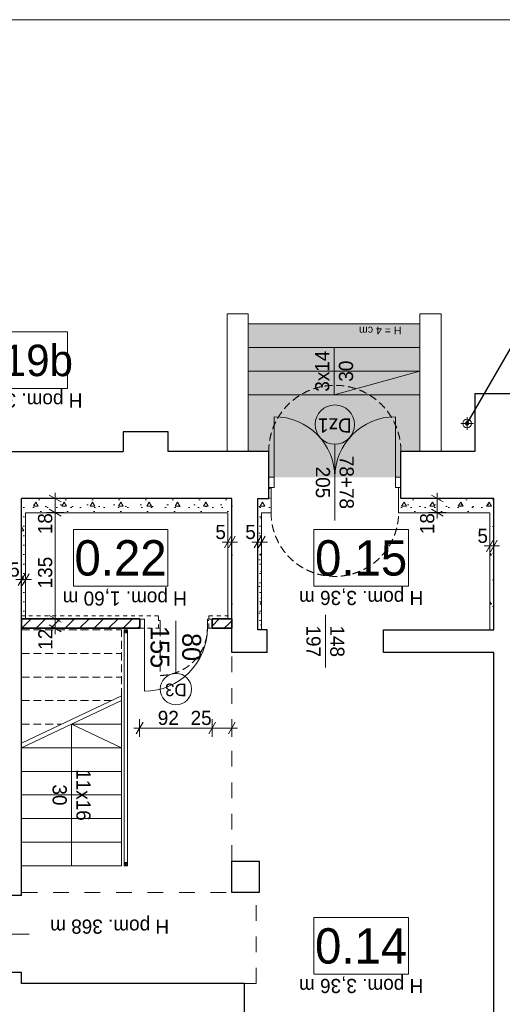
# Model space of a CAD drawing. Extents: x -145259 to -66341, y -2316 to 227384.
# Tile 12 of 141: x -120953 to -114821, y 54461 to 66984. Entities that reach past the tile are written whole.
import ezdxf

# ---------------------------------------------------------------- set-up
doc = ezdxf.new("R2010")
doc.units = 0
doc.header["$MEASUREMENT"] = 0
for name, pattern in [('Hidden Line', [100, 50, -50]), ('Krawędzie ukryte', [150, 100, -50]), ('Przerywana', [400, 200, -200])]:
    doc.linetypes.add(name, pattern=pattern)
for name, color, linetype, lineweight in [('Arch drzwi_Nr_Pióra__5', 7, 'Continuous', 13), ('Arch ocieplenie_Nr_Pióra__21', 7, 'Continuous', 13), ('Arch ocieplenie_Nr_Pióra__27', 7, 'Continuous', 35), ('Arch opisy okien_Nr_Pióra__21', 7, 'Continuous', 13), ('Arch opisy okien_Nr_Pióra__5', 7, 'Continuous', 13), ('Arch opisy_Nr_Pióra__1', 7, 'Continuous', 25), ('Arch opisy_Nr_Pióra__21', 7, 'Continuous', 13), ('ARCH TABELA_Nr_Pióra__21', 7, 'Continuous', 13), ('Arch wymiary_Nr_Pióra__21', 7, 'Continuous', 13), ('Arch wymiary_Nr_Pióra__5', 7, 'Continuous', 13), ('Arch zmurowania_Nr_Pióra__21', 7, 'Continuous', 13), ('Arch zmurowania_Nr_Pióra__27', 7, 'Continuous', 35), ('Drzwi ArchiCAD_Nr_Pióra__27', 7, 'Continuous', 35), ('Drzwi ArchiCAD_Nr_Pióra__5', 7, 'Continuous', 13), ('INWENT BALUSTRADY_Nr_Pióra__21', 7, 'Continuous', 13), ('INWENT ODWODNIENIE_Nr_Pióra__21', 7, 'Continuous', 13), ('INWENT OPISY_Nr_Pióra__1', 7, 'Continuous', 25), ('INWENT OPISY_Nr_Pióra__21', 7, 'Continuous', 13), ('INWENT STROPY_Nr_Pióra__21', 7, 'Continuous', 13), ('INWENT. DRZWI_Nr_Pióra__21', 7, 'Continuous', 13), ('INWENT.ŚCIANY_Nr_Pióra__1', 7, 'Continuous', 25), ('INWENT.ŚCIANY_Nr_Pióra__21', 7, 'Continuous', 13), ('Istniejące schody_Nr_Pióra__21', 7, 'Continuous', 13)]:
    doc.layers.add(name, color=color, linetype=linetype, lineweight=lineweight)
for name, color, linetype in [('Arch ocieplenie', 7, 'Continuous'), ('Arch wymiary', 7, 'Continuous'), ('Arch zmurowania', 7, 'Continuous'), ('Drzwi ArchiCAD', 7, 'Continuous')]:
    doc.layers.add(name, color=color, linetype=linetype)
for name, color, linetype, lineweight, true_color in [('Arch okna_Nr_Pióra__82', 7, 'Continuous', 20, 0xaaaaaa), ('INWENT. DRZWI_Nr_Pióra__2', 7, 'Continuous', 13, 0x7f7f7f), ('INWENT.ŚCIANY_Nr_Pióra__2', 7, 'Continuous', 13, 0x7f7f7f)]:
    doc.layers.add(name, color=color, linetype=linetype, lineweight=lineweight, true_color=true_color)
doc.styles.add('GENERATED_STYLE_1', font='txt')
doc.styles.add('GENERATED_STYLE_5', font='txt')
doc.styles.add('GENERATED_STYLE_7', font='txt')
doc.styles.add('GENERATED_STYLE_8', font='txt')
doc.dimstyles.new('GENERATED_STYLE__1', dxfattribs={"dimtxt": 179.999995, "dimasz": 114, "dimexe": 0.18, "dimexo": 0, "dimgap": 0.09, "dimtad": 1, "dimdec": 0, "dimlfac": 0.1, "dimzin": 0, "dimdsep": 46, "dimtxsty": 'GENERATED_STYLE_1', "dimblk": 'ARROWHEAD_2', "dimblk1": 'ARROWHEAD_2', "dimblk2": 'ARROWHEAD_2', "dimcen": 0.09, "dimclrd": 7, "dimclre": 7, "dimclrt": 7, "dimazin": 0, "dimtfac": 1, "dimtdec": 4, "dimtmove": 0, "dimatfit": 3, "dimfxl": 0, "dimtolj": 1, "dimtzin": 0, "dimarcsym": 0})
doc.dimstyles.new('GENERATED_STYLE__2', dxfattribs={"dimtxt": 179.999995, "dimasz": 114, "dimexe": 0.18, "dimexo": 0, "dimgap": 0.09, "dimtad": 1, "dimtih": 1, "dimtoh": 1, "dimdec": 0, "dimlfac": 0.1, "dimzin": 0, "dimdsep": 46, "dimtxsty": 'GENERATED_STYLE_1', "dimblk": 'ARROWHEAD_2', "dimblk1": 'ARROWHEAD_2', "dimblk2": 'ARROWHEAD_2', "dimcen": 0.09, "dimclrd": 7, "dimclre": 7, "dimclrt": 7, "dimazin": 0, "dimtfac": 1, "dimtdec": 4, "dimtmove": 0, "dimatfit": 3, "dimfxl": 0, "dimtolj": 1, "dimtzin": 0, "dimarcsym": 0})
doc.dimstyles.new('GENERATED_STYLE__9', dxfattribs={"dimtxt": 0.18, "dimasz": 109.44, "dimexe": 0.18, "dimexo": 0.0625, "dimgap": 0.09, "dimtad": 0, "dimtih": 1, "dimtoh": 1, "dimdec": 4, "dimzin": 0, "dimdsep": 46, "dimcen": 0.09, "dimadec": 0, "dimazin": 0, "dimtfac": 1, "dimtdec": 4, "dimtmove": 0, "dimatfit": 3, "dimldrblk": 'ARROWHEAD_11', "dimfxl": 0, "dimtolj": 1, "dimtzin": 0, "dimarcsym": 0})
pattern_1 = [(0, (0, 0), (0, 623.5383), [60, -300]), (0, (180, 311.8), (0, 623.5383), [60, -300]), (60, (0, 0), (-540, 311.7692), [60, -300]), (60, (360, 0), (-540, 311.7692), [60, -300]), (120, (60, 0), (540, 311.7692), [60, -300]), (120, (420, 0), (540, 311.7692), [60, -300]), (0, (0, 60), (0, 120), [0, -120, 0, -180.00001]), (45, (60, 60), (-84.85282, 84.85282), [0, -90, 0, -150.00001])]
pattern_2 = [(45, (0, 0), (-91.92388, 91.92388), [])]

# ---------------------------------------------------------------- blocks, each defined once
blk = doc.blocks.new('Ściana_73', base_point=(-114929, 60894))
at = {"layer": 'Arch ocieplenie_Nr_Pióra__21', "linetype": 'Continuous'}
h = blk.add_hatch(dxfattribs=at)
h.set_pattern_fill('Structural_Concrete', color=256, style=0, pattern_type=2)
h.set_pattern_definition(pattern_1)
h.paths.add_polyline_path([(-114929, 60894), (-116109, 60894), (-116139, 60714), (-114979, 60714)], flags=0)
for p, q in [((-114929, 60894), (-116109, 60894)), ((-116139, 60714), (-114979, 60714))]:
    blk.add_line(p, q, dxfattribs=at)
blk = doc.blocks.new('D1 Drzwi proste 14_6')
at = {"layer": 'Drzwi ArchiCAD_Nr_Pióra__27', "linetype": 'Continuous'}
for p, q in [((-460, 0), (-460, -115)), ((460, 0), (460, -115))]:
    blk.add_line(p, q, dxfattribs=at)
at = {"layer": 'Drzwi ArchiCAD_Nr_Pióra__5', "linetype": 'Continuous'}
for p, q in [((400, 0), (400, 800)), ((-400, 0), (-460, 0)), ((-460, 0), (-460, -115)), ((-400, -115), (-400, 0)), ((460, 0), (400, 0)), ((400, 0), (400, -115)), ((460, -115), (460, 0)), ((-460, -115), (-400, -115)), ((400, -115), (460, -115))]:
    blk.add_line(p, q, dxfattribs=at)
blk.add_arc((400, 0), 800, 90, 180, dxfattribs=at)
blk = doc.blocks.new('Ściana_78', base_point=(-118259, 59244))
at = {"layer": 'Arch zmurowania_Nr_Pióra__21', "linetype": 'Continuous'}
h = blk.add_hatch(dxfattribs=at)
h.set_pattern_fill('Common_Brick', color=256, style=0, pattern_type=2)
h.set_pattern_definition(pattern_2)
h.paths.add_polyline_path([(-120929, 59244), (-119429, 59244), (-119429, 59359), (-119429, 59364), (-120879, 59364)], flags=0)
h = blk.add_hatch(dxfattribs=at)
h.set_pattern_fill('Common_Brick', color=256, style=0, pattern_type=2)
h.set_pattern_definition(pattern_2)
h.paths.add_polyline_path([(-118309, 59364), (-118509, 59364), (-118509, 59359), (-118509, 59244), (-118259, 59244)], flags=0)
at = {"layer": 'Arch zmurowania_Nr_Pióra__27', "linetype": 'Continuous'}
for p, q in [((-119429, 59364), (-120879, 59364)), ((-119429, 59359), (-119429, 59364)), ((-119429, 59244), (-119429, 59359)), ((-118509, 59359), (-118509, 59364)), ((-118309, 59364), (-118509, 59364)), ((-118509, 59244), (-118509, 59359)), ((-120929, 59244), (-119429, 59244)), ((-118509, 59244), (-118259, 59244))]:
    blk.add_line(p, q, dxfattribs=at)
at = {"layer": 'Drzwi ArchiCAD', "color": 8, "linetype": 'Continuous', "lineweight": 13, "true_color": 0x7f7f7f, "zscale": 1000, "rotation": 180}
blk.add_blockref('D1 Drzwi proste 14_6', (-118969, 59244), dxfattribs=at)
blk = doc.blocks.new('Ściana_79', base_point=(-120929, 59244))
at = {"layer": 'Arch ocieplenie_Nr_Pióra__21', "linetype": 'Continuous'}
h = blk.add_hatch(dxfattribs=at)
h.set_pattern_fill('Structural_Concrete', color=256, style=0, pattern_type=2)
h.set_pattern_definition(pattern_1)
h.paths.add_polyline_path([(-120879, 59364), (-120879, 60714), (-120929, 60894), (-120929, 59364)], flags=0)
h = blk.add_hatch(dxfattribs=at)
h.set_pattern_fill('Common_Brick', color=256, style=0, pattern_type=2)
h.set_pattern_definition(pattern_2)
h.paths.add_polyline_path([(-120929, 59244), (-120879, 59364), (-120929, 59364)], flags=0)
for p, q in [((-120929, 60894), (-120929, 59364)), ((-120879, 59364), (-120879, 60714))]:
    blk.add_line(p, q, dxfattribs=at)
at = {"layer": 'Arch ocieplenie_Nr_Pióra__27', "linetype": 'Continuous'}
for p in [(-120879, 59364), (-120929, 59244)]:
    blk.add_line(p, (-120929, 59364), dxfattribs=at)
blk = doc.blocks.new('Ściana_80', base_point=(-118259, 60894))
at = {"layer": 'Arch ocieplenie_Nr_Pióra__21', "linetype": 'Continuous'}
h = blk.add_hatch(dxfattribs=at)
h.set_pattern_fill('Structural_Concrete', color=256, style=0, pattern_type=2)
h.set_pattern_definition(pattern_1)
h.paths.add_polyline_path([(-118259, 59364), (-118259, 60894), (-118309, 60714), (-118309, 59364)], flags=0)
h = blk.add_hatch(dxfattribs=at)
h.set_pattern_fill('Common_Brick', color=256, style=0, pattern_type=2)
h.set_pattern_definition(pattern_2)
h.paths.add_polyline_path([(-118309, 59364), (-118259, 59244), (-118259, 59364)], flags=0)
for p, q in [((-118259, 59364), (-118259, 60894)), ((-118309, 60714), (-118309, 59364))]:
    blk.add_line(p, q, dxfattribs=at)
at = {"layer": 'Arch ocieplenie_Nr_Pióra__27', "linetype": 'Continuous'}
for p in [(-118309, 59364), (-118259, 59244)]:
    blk.add_line(p, (-118259, 59364), dxfattribs=at)
blk = doc.blocks.new('Ściana_81', base_point=(-120929, 60894))
at = {"layer": 'Arch ocieplenie_Nr_Pióra__21', "linetype": 'Continuous'}
h = blk.add_hatch(dxfattribs=at)
h.set_pattern_fill('Structural_Concrete', color=256, style=0, pattern_type=2)
h.set_pattern_definition(pattern_1)
h.paths.add_polyline_path([(-120879, 60714), (-118309, 60714), (-118259, 60894), (-120929, 60894)], flags=0)
for p, q in [((-118259, 60894), (-120929, 60894)), ((-120879, 60714), (-118309, 60714))]:
    blk.add_line(p, q, dxfattribs=at)
blk = doc.blocks.new('Ściana_82', base_point=(-117789, 60894))
at = {"layer": 'Arch ocieplenie_Nr_Pióra__21', "linetype": 'Continuous'}
h = blk.add_hatch(dxfattribs=at)
h.set_pattern_fill('Structural_Concrete', color=256, style=0, pattern_type=2)
h.set_pattern_definition(pattern_1)
h.paths.add_polyline_path([(-117759, 60714), (-117759, 61034), (-117789, 61034), (-117789, 60894)], flags=0)
for p, q in [((-117759, 61034), (-117789, 61034)), ((-117789, 61034), (-117789, 60894)), ((-117759, 60714), (-117759, 61034))]:
    blk.add_line(p, q, dxfattribs=at)
blk = doc.blocks.new('Ściana_83', base_point=(-116109, 60894))
at = {"layer": 'Arch ocieplenie_Nr_Pióra__21', "linetype": 'Continuous'}
h = blk.add_hatch(dxfattribs=at)
h.set_pattern_fill('Structural_Concrete', color=256, style=0, pattern_type=2)
h.set_pattern_definition(pattern_1)
h.paths.add_polyline_path([(-116109, 60894), (-116109, 61034), (-116139, 61034), (-116139, 60714)], flags=0)
for p, q in [((-116109, 61034), (-116139, 61034)), ((-116139, 61034), (-116139, 60714)), ((-116109, 60894), (-116109, 61034))]:
    blk.add_line(p, q, dxfattribs=at)
blk = doc.blocks.new('Ściana_84', base_point=(-117789, 60894))
at = {"layer": 'Arch ocieplenie_Nr_Pióra__21', "linetype": 'Continuous'}
h = blk.add_hatch(dxfattribs=at)
h.set_pattern_fill('Structural_Concrete', color=256, style=0, pattern_type=2)
h.set_pattern_definition(pattern_1)
h.paths.add_polyline_path([(-117789, 60894), (-117929, 60894), (-117879, 60714), (-117759, 60714)], flags=0)
for p, q in [((-117789, 60894), (-117929, 60894)), ((-117879, 60714), (-117759, 60714))]:
    blk.add_line(p, q, dxfattribs=at)
blk = doc.blocks.new('Ściana_85', base_point=(-117929, 59224))
at = {"layer": 'Arch ocieplenie_Nr_Pióra__21', "linetype": 'Continuous'}
h = blk.add_hatch(dxfattribs=at)
h.set_pattern_fill('Structural_Concrete', color=256, style=0, pattern_type=2)
h.set_pattern_definition(pattern_1)
h.paths.add_polyline_path([(-117879, 59224), (-117879, 60714), (-117929, 60894), (-117929, 59224)], flags=0)
for p, q in [((-117929, 60894), (-117929, 59224)), ((-117879, 59224), (-117879, 60714)), ((-117929, 59224), (-117879, 59224))]:
    blk.add_line(p, q, dxfattribs=at)
blk = doc.blocks.new('Ściana_86', base_point=(-114929, 60894))
at = {"layer": 'Arch ocieplenie_Nr_Pióra__21', "linetype": 'Continuous'}
h = blk.add_hatch(dxfattribs=at)
h.set_pattern_fill('Structural_Concrete', color=256, style=0, pattern_type=2)
h.set_pattern_definition(pattern_1)
h.paths.add_polyline_path([(-114979, 60714), (-114979, 59224), (-114929, 59224), (-114929, 60894)], flags=0)
for p, q in [((-114929, 59224), (-114929, 60894)), ((-114979, 60714), (-114979, 59224)), ((-114979, 59224), (-114929, 59224))]:
    blk.add_line(p, q, dxfattribs=at)
blk = doc.blocks.new('*D1249')
at = {"layer": 'Arch wymiary_Nr_Pióra__5', "linetype": 'Continuous'}
for p, q in [((-121002, 59862), (-120929, 59862)), ((-120972, 59787), (-120885, 59937)), ((-120929, 59749), (-120929, 59974)), ((-120929, 59862), (-120879, 59862)), ((-120835, 59937), (-120922, 59787)), ((-120879, 59749), (-120879, 59974)), ((-120879, 59862), (-120805, 59862))]:
    blk.add_line(p, q, dxfattribs=at)
at = {"layer": 'Arch wymiary_Nr_Pióra__21', "insert": (-121087, 59898), "char_height": 180, "attachment_point": 7, "style": 'GENERATED_STYLE_1'}
blk.add_mtext('{5}', dxfattribs=at)
blk = doc.blocks.new('ARROWHEAD_2')
at = {"color": 0, "linetype": 'Continuous', "lineweight": 0}
for p, q in [((0, 0), (-1, 0)), ((-0.38, -0.66), (0.38, 0.66))]:
    blk.add_line(p, q, dxfattribs=at)
blk = doc.blocks.new('*D1251')
at = {"layer": 'Arch wymiary_Nr_Pióra__5', "linetype": 'Continuous'}
for p, q in [((-118352, 60265), (-118265, 60415)), ((-118309, 60227), (-118309, 60452)), ((-118215, 60415), (-118302, 60265)), ((-118259, 60227), (-118259, 60452)), ((-118382, 60340), (-118309, 60340)), ((-118309, 60340), (-118259, 60340)), ((-118259, 60340), (-118185, 60340))]:
    blk.add_line(p, q, dxfattribs=at)
at = {"layer": 'Arch wymiary_Nr_Pióra__21', "insert": (-118467, 60376), "char_height": 180, "attachment_point": 7, "style": 'GENERATED_STYLE_1'}
blk.add_mtext('{5}', dxfattribs=at)
blk = doc.blocks.new('*D1252')
at = {"layer": 'Arch wymiary_Nr_Pióra__5', "linetype": 'Continuous'}
for p, q in [((-117972, 60265), (-117885, 60415)), ((-117929, 60227), (-117929, 60452)), ((-117835, 60415), (-117922, 60265)), ((-117879, 60227), (-117879, 60452)), ((-118002, 60340), (-117929, 60340)), ((-117929, 60340), (-117879, 60340)), ((-117879, 60340), (-117805, 60340))]:
    blk.add_line(p, q, dxfattribs=at)
at = {"layer": 'Arch wymiary_Nr_Pióra__21', "insert": (-118087, 60376), "char_height": 180, "attachment_point": 7, "style": 'GENERATED_STYLE_1'}
blk.add_mtext('{5}', dxfattribs=at)
blk = doc.blocks.new('*D1253')
at = {"layer": 'Arch wymiary_Nr_Pióra__5', "linetype": 'Continuous'}
for p, q in [((-115535, 60894), (-115760, 60894)), ((-115572, 60850), (-115722, 60937)), ((-115647, 60894), (-115647, 60967)), ((-115647, 60714), (-115647, 60894)), ((-115722, 60757), (-115572, 60670)), ((-115535, 60714), (-115760, 60714)), ((-115647, 60640), (-115647, 60714))]:
    blk.add_line(p, q, dxfattribs=at)
at = {"layer": 'Arch wymiary_Nr_Pióra__21', "insert": (-115683, 60440), "char_height": 180, "attachment_point": 7, "rotation": 90, "style": 'GENERATED_STYLE_1'}
blk.add_mtext('{18}', dxfattribs=at)
blk = doc.blocks.new('*D1254')
at = {"layer": 'Arch wymiary_Nr_Pióra__5', "linetype": 'Continuous'}
for p, q in [((-115022, 60216), (-114935, 60366)), ((-114979, 60178), (-114979, 60403)), ((-114885, 60366), (-114972, 60216)), ((-114929, 60178), (-114929, 60403)), ((-115052, 60291), (-114979, 60291)), ((-114979, 60291), (-114929, 60291)), ((-114929, 60291), (-114855, 60291))]:
    blk.add_line(p, q, dxfattribs=at)
at = {"layer": 'Arch wymiary_Nr_Pióra__21', "insert": (-115137, 60327), "char_height": 180, "attachment_point": 7, "style": 'GENERATED_STYLE_1'}
blk.add_mtext('{5}', dxfattribs=at)
blk = doc.blocks.new('*D1291')
at = {"layer": 'Arch wymiary_Nr_Pióra__5', "linetype": 'Continuous'}
for p, q in [((-119385, 58050), (-119472, 57900)), ((-119429, 57862), (-119429, 58087)), ((-118465, 58050), (-118552, 57900)), ((-118509, 57862), (-118509, 58087)), ((-119502, 57975), (-119429, 57975)), ((-119429, 57975), (-118509, 57975))]:
    blk.add_line(p, q, dxfattribs=at)
at = {"layer": 'Arch wymiary_Nr_Pióra__21', "char_height": 180, "attachment_point": 7, "style": 'GENERATED_STYLE_1'}
for s, insert in [('{92}', (-119199, 58011)), ('{25}', (-118782, 58011))]:
    blk.add_mtext(s, dxfattribs=dict(at, insert=insert))
blk = doc.blocks.new('*D1292')
at = {"layer": 'Arch wymiary_Nr_Pióra__5', "linetype": 'Continuous'}
for p, q in [((-118465, 58050), (-118552, 57900)), ((-118509, 57862), (-118509, 58087)), ((-118302, 57900), (-118215, 58050)), ((-118259, 57862), (-118259, 58087)), ((-118509, 57975), (-118259, 57975)), ((-118259, 57975), (-118185, 57975))]:
    blk.add_line(p, q, dxfattribs=at)
at = {"layer": 'Arch wymiary_Nr_Pióra__21', "char_height": 180, "attachment_point": 7, "style": 'GENERATED_STYLE_1'}
for s, insert in [('{92}', (-119199, 58011)), ('{25}', (-118782, 58011))]:
    blk.add_mtext(s, dxfattribs=dict(at, insert=insert))
blk = doc.blocks.new('*D1294')
at = {"layer": 'Arch wymiary_Nr_Pióra__5', "linetype": 'Continuous'}
for p, q in [((-120389, 59364), (-120614, 59364)), ((-120577, 59407), (-120427, 59320)), ((-120502, 59244), (-120502, 59364)), ((-120389, 59244), (-120614, 59244)), ((-120577, 59287), (-120427, 59200)), ((-120502, 59170), (-120502, 59244))]:
    blk.add_line(p, q, dxfattribs=at)
at = {"layer": 'Arch wymiary_Nr_Pióra__21', "char_height": 180, "attachment_point": 7, "rotation": 90, "style": 'GENERATED_STYLE_1'}
for s, insert in [('{18}', (-120538, 60440)), ('{135}', (-120538, 59751)), ('{12}', (-120538, 58970))]:
    blk.add_mtext(s, dxfattribs=dict(at, insert=insert))
blk = doc.blocks.new('*D1295')
at = {"layer": 'Arch wymiary_Nr_Pióra__5', "linetype": 'Continuous'}
for p, q in [((-120577, 60757), (-120427, 60670)), ((-120389, 60714), (-120614, 60714)), ((-120502, 59364), (-120502, 60714)), ((-120389, 59364), (-120614, 59364)), ((-120577, 59407), (-120427, 59320))]:
    blk.add_line(p, q, dxfattribs=at)
at = {"layer": 'Arch wymiary_Nr_Pióra__21', "char_height": 180, "attachment_point": 7, "rotation": 90, "style": 'GENERATED_STYLE_1'}
for s, insert in [('{18}', (-120538, 60440)), ('{135}', (-120538, 59751)), ('{12}', (-120538, 58970))]:
    blk.add_mtext(s, dxfattribs=dict(at, insert=insert))
blk = doc.blocks.new('*D1296')
at = {"layer": 'Arch wymiary_Nr_Pióra__5', "linetype": 'Continuous'}
for p, q in [((-120389, 60894), (-120614, 60894)), ((-120427, 60850), (-120577, 60937)), ((-120502, 60894), (-120502, 60967)), ((-120502, 60714), (-120502, 60894)), ((-120577, 60757), (-120427, 60670)), ((-120389, 60714), (-120614, 60714))]:
    blk.add_line(p, q, dxfattribs=at)
at = {"layer": 'Arch wymiary_Nr_Pióra__21', "char_height": 180, "attachment_point": 7, "rotation": 90, "style": 'GENERATED_STYLE_1'}
for s, insert in [('{18}', (-120538, 60440)), ('{135}', (-120538, 59751)), ('{12}', (-120538, 58970))]:
    blk.add_mtext(s, dxfattribs=dict(at, insert=insert))
blk = doc.blocks.new('ARROWHEAD_11')
at = {"color": 0, "linetype": 'Continuous', "lineweight": 0}
blk.add_line((0, 0), (-1, 0), dxfattribs=at)
at = {"color": 0, "linetype": 'Continuous', "lineweight": 0, "const_width": 0.25, "flags": 128}
blk.add_lwpolyline([(-0.125, 0, 1), (0.125, 0, 1)], format="xyb", close=True, dxfattribs=at)

msp = doc.modelspace()

# ---------------------------------------------------------------- hatches: boundary and pattern name
at = {"layer": 'Arch okna_Nr_Pióra__82', "linetype": 'Continuous', "lineweight": 0, "true_color": 0x555555}
msp.add_hatch(color=251, dxfattribs=at).paths.add_polyline_path([(-118048.7, 61493.6), (-117788.7, 61493.6), (-117788.7, 61193.6), (-117788.7, 61163.6), (-116108.7, 61163.6), (-116108.7, 61493.6), (-115868.7, 61493.6), (-115868.7, 63113.6), (-118048.7, 63113.6)], flags=0)

# ---------------------------------------------------------------- linework, layer by layer
at = {"layer": 'Arch drzwi_Nr_Pióra__5', "linetype": 'Continuous'}
msp.add_line((-118968.7, 59339.2), (-118968.7, 58669.2), dxfattribs=at)
at = {"layer": 'Arch opisy okien_Nr_Pióra__21', "linetype": 'Continuous'}
msp.add_circle((-116948.7, 61833.6), 250, dxfattribs=at)
at = {"layer": 'Arch opisy okien_Nr_Pióra__5', "linetype": 'Continuous'}
msp.add_circle((-118968.7, 58469.2), 200, dxfattribs=at)
at = {"layer": 'Arch opisy_Nr_Pióra__21', "linetype": 'Continuous'}
for p, q in [((-120345.6, 63011.7), (-121545.6, 63011.7)), ((-120345.6, 62291.7), (-120345.6, 63011.7)), ((-120345.6, 62291.7), (-121807.4, 62291.7)), ((-121545.6, 62291.7), (-120345.6, 62291.7)), ((-120271.5, 60500), (-120271.5, 59780)), ((-119071.5, 60500), (-120271.5, 60500)), ((-119071.5, 59780), (-119071.5, 60500)), ((-117214.6, 60500), (-117214.6, 59780)), ((-116014.6, 60500), (-117214.6, 60500)), ((-116014.6, 59780), (-116014.6, 60500)), ((-120271.5, 59780), (-119071.5, 59780)), ((-117214.6, 59780), (-116014.6, 59780)), ((-117214.6, 55564.9), (-117214.6, 54844.9)), ((-116014.6, 55564.9), (-117214.6, 55564.9)), ((-116014.6, 54844.9), (-116014.6, 55564.9)), ((-117214.6, 54844.9), (-116014.6, 54844.9))]:
    msp.add_line(p, q, dxfattribs=at)
at = {"layer": 'ARCH TABELA_Nr_Pióra__21', "linetype": 'Continuous'}
msp.add_line((-145258.7, 66983.6), (-70258.7, 66983.6), dxfattribs=at)
at = {"layer": 'INWENT BALUSTRADY_Nr_Pióra__21', "linetype": 'Continuous'}
for p, q in [((-119623.7, 59183.6), (-119623.7, 59223.6)), ((-119623.7, 59223.6), (-119583.7, 59223.6)), ((-119583.7, 59183.6), (-119623.7, 59223.6)), ((-119583.7, 59223.6), (-119623.7, 59183.6)), ((-119583.7, 59183.6), (-119623.7, 59183.6)), ((-119623.7, 59183.6), (-119623.7, 56263.6)), ((-119583.7, 59223.6), (-119583.7, 59183.6)), ((-119583.7, 59183.6), (-119583.7, 56263.6)), ((-119623.7, 56223.6), (-119623.7, 56263.6)), ((-119623.7, 56263.6), (-119583.7, 56263.6)), ((-119583.7, 56223.6), (-119623.7, 56263.6)), ((-119583.7, 56263.6), (-119623.7, 56223.6)), ((-119583.7, 56263.6), (-119583.7, 56223.6)), ((-119583.7, 56223.6), (-119623.7, 56223.6))]:
    msp.add_line(p, q, dxfattribs=at)
at = {"layer": 'INWENT ODWODNIENIE_Nr_Pióra__21', "linetype": 'Continuous'}
for p, q in [((-115268.7, 61928.6), (-115268.7, 61768.6)), ((-115188.7, 61848.6), (-115348.7, 61848.6))]:
    msp.add_line(p, q, dxfattribs=at)
msp.add_circle((-115268.7, 61848.6), 55, dxfattribs=at)
at = {"layer": 'INWENT OPISY_Nr_Pióra__21', "linetype": 'Continuous'}
for p, q in [((-116948.7, 61583.6), (-116948.7, 60613.6)), ((-117068.7, 58743.6), (-117068.7, 59413.6)), ((-121503.7, 55353.6), (-120833.7, 55353.6))]:
    msp.add_line(p, q, dxfattribs=at)
at = {"layer": 'INWENT STROPY_Nr_Pióra__21', "linetype": 'Przerywana'}
for p, q in [((-118258.7, 56283.6), (-118258.7, 58933.6)), ((-120928.7, 55883.6), (-118258.7, 55883.6)), ((-117948.7, 54723.6), (-117948.7, 55883.6)), ((-118098.7, 54723.6), (-117948.7, 54723.6))]:
    msp.add_line(p, q, dxfattribs=at)
at = {"layer": 'INWENT. DRZWI_Nr_Pióra__2', "linetype": 'Krawędzie ukryte'}
for p, q in [((-119168.7, 59343.6), (-119188.7, 59343.6)), ((-119168.7, 59243.6), (-119188.7, 59243.6)), ((-119168.7, 59243.6), (-119168.7, 59343.6)), ((-119168.7, 59243.6), (-119168.7, 58643.6)), ((-118568.7, 59243.6), (-118568.7, 59343.6)), ((-118568.7, 59343.6), (-118548.7, 59343.6)), ((-118568.7, 59243.6), (-118548.7, 59243.6))]:
    msp.add_line(p, q, dxfattribs=at)
msp.add_arc((-119168.7, 59243.6), 600, 270, 0, dxfattribs=at)
at = {"layer": 'INWENT. DRZWI_Nr_Pióra__21', "linetype": 'Continuous'}
for p, q in [((-117718.7, 61163.6), (-117718.7, 61933.6)), ((-116178.7, 61163.6), (-116178.7, 61933.6)), ((-117788.7, 61163.6), (-117718.7, 61163.6)), ((-117718.7, 61163.6), (-117718.7, 61033.6)), ((-116108.7, 61163.6), (-116178.7, 61163.6)), ((-116178.7, 61163.6), (-116178.7, 61033.6)), ((-117718.7, 61033.6), (-117788.7, 61033.6)), ((-116178.7, 61033.6), (-116108.7, 61033.6))]:
    msp.add_line(p, q, dxfattribs=at)
for centre, start, end in [((-117718.7, 61163.6), 0, 90), ((-116178.7, 61163.6), 90, 180)]:
    msp.add_arc(centre, 770, start, end, dxfattribs=at)
at = {"layer": 'INWENT.ŚCIANY_Nr_Pióra__1', "linetype": 'Continuous'}
for p, q in [((-114568.7, 62223.6), (-115168.7, 62223.6)), ((-115168.7, 62223.6), (-115168.7, 61493.6)), ((-119068.7, 61743.6), (-119638.7, 61743.6)), ((-119638.7, 61743.6), (-119638.7, 61493.6)), ((-119068.7, 61493.6), (-119068.7, 61743.6)), ((-121683.7, 61493.6), (-119638.7, 61493.6)), ((-117788.7, 61493.6), (-119068.7, 61493.6)), ((-117788.7, 60893.6), (-117788.7, 61493.6)), ((-116108.7, 60893.6), (-116108.7, 61493.6)), ((-115168.7, 61493.6), (-116108.7, 61493.6)), ((-120928.7, 59403.6), (-120928.7, 60893.6)), ((-118258.7, 60893.6), (-120928.7, 60893.6)), ((-118258.7, 59403.6), (-118258.7, 60893.6)), ((-117928.7, 59223.6), (-117928.7, 60893.6)), ((-117928.7, 60893.6), (-117788.7, 60893.6)), ((-114928.7, 60893.6), (-116108.7, 60893.6)), ((-114928.7, 59223.6), (-114928.7, 60893.6)), ((-120928.7, 55843.6), (-120928.7, 59403.6)), ((-118258.7, 58933.6), (-118258.7, 59403.6)), ((-117808.7, 59223.6), (-117928.7, 59223.6)), ((-117808.7, 58933.6), (-117808.7, 59223.6)), ((-116328.7, 58933.6), (-116328.7, 59223.6)), ((-116328.7, 59223.6), (-114928.7, 59223.6)), ((-117808.7, 58933.6), (-118258.7, 58933.6)), ((-114928.7, 58933.6), (-116328.7, 58933.6)), ((-114928.7, 51863.6), (-114928.7, 58933.6)), ((-118258.7, 55883.6), (-118258.7, 56283.6)), ((-118258.7, 56283.6), (-117908.7, 56283.6)), ((-117908.7, 56283.6), (-117908.7, 55883.6)), ((-117908.7, 55883.6), (-118258.7, 55883.6)), ((-120928.7, 55843.6), (-121408.7, 55843.6)), ((-120928.7, 54863.6), (-121408.7, 54863.6)), ((-120928.7, 54723.6), (-120928.7, 54863.6)), ((-118098.7, 54723.6), (-120928.7, 54723.6)), ((-118098.7, 50993.6), (-118098.7, 54723.6))]:
    msp.add_line(p, q, dxfattribs=at)
at = {"layer": 'INWENT.ŚCIANY_Nr_Pióra__2', "linetype": 'Hidden Line'}
for p, q in [((-119188.7, 59403.6), (-120928.7, 59403.6)), ((-119188.7, 59243.6), (-119188.7, 59403.6)), ((-118548.7, 59403.6), (-118258.7, 59403.6)), ((-118548.7, 59403.6), (-118548.7, 59243.6)), ((-120928.7, 59243.6), (-119188.7, 59243.6)), ((-118258.7, 59243.6), (-118548.7, 59243.6))]:
    msp.add_line(p, q, dxfattribs=at)
at = {"layer": 'INWENT.ŚCIANY_Nr_Pióra__21', "linetype": 'Krawędzie ukryte'}
for centre, radius, start, end in [((-116948.7, 61493.6), 840, 0, 180), ((-116948.7, 60713.6), 810, 180, 0)]:
    msp.add_arc(centre, radius, start, end, dxfattribs=at)
at = {"layer": 'Istniejące schody_Nr_Pióra__21', "linetype": 'Continuous'}
for p, q in [((-118048.7, 63243.6), (-118318.7, 63243.6)), ((-118318.7, 61493.6), (-118318.7, 63243.6)), ((-118048.7, 61493.6), (-118048.7, 63243.6)), ((-115868.7, 61493.6), (-115868.7, 63243.6)), ((-115598.7, 63243.6), (-115868.7, 63243.6)), ((-115598.7, 61493.6), (-115598.7, 63243.6)), ((-115868.7, 63113.6), (-118048.7, 63113.6)), ((-115868.7, 62813.6), (-118048.7, 62813.6)), ((-116958.7, 62813.6), (-116958.7, 62213.6)), ((-115868.7, 62513.6), (-118048.7, 62513.6)), ((-116958.7, 62213.6), (-115868.7, 62513.6)), ((-115868.7, 62213.6), (-118048.7, 62213.6)), ((-119658.7, 58383.6), (-120928.7, 57783.6)), ((-119658.7, 56223.6), (-119658.7, 58383.6)), ((-119658.7, 58323.6), (-120928.7, 57723.6)), ((-120293.7, 56223.6), (-120293.7, 58023.6)), ((-120293.7, 58023.6), (-119658.7, 57723.6)), ((-120293.7, 58023.6), (-119658.7, 58023.6)), ((-120928.7, 57723.6), (-119658.7, 57723.6)), ((-120928.7, 57423.6), (-119658.7, 57423.6)), ((-120928.7, 57123.6), (-119658.7, 57123.6)), ((-120928.7, 56823.6), (-119658.7, 56823.6)), ((-120928.7, 56523.6), (-119658.7, 56523.6)), ((-120928.7, 56223.6), (-119658.7, 56223.6))]:
    msp.add_line(p, q, dxfattribs=at)
at = {"layer": 'Istniejące schody_Nr_Pióra__21', "linetype": 'Krawędzie ukryte'}
for p, q in [((-120928.7, 59223.6), (-119658.7, 59223.6)), ((-119658.7, 58383.6), (-119658.7, 59223.6)), ((-120928.7, 58923.6), (-119658.7, 58923.6)), ((-120928.7, 58623.6), (-119658.7, 58623.6)), ((-120928.7, 58323.6), (-119785.7, 58323.6)), ((-120928.7, 58023.6), (-120420.7, 58023.6))]:
    msp.add_line(p, q, dxfattribs=at)

# ---------------------------------------------------------------- block references
at = {"layer": 'Arch ocieplenie'}
for name, p in [('Ściana_82', (-117788.7, 60893.6)), ('Ściana_83', (-116108.7, 60893.6)), ('Ściana_79', (-120928.7, 59243.6)), ('Ściana_81', (-120928.7, 60893.6)), ('Ściana_80', (-118258.7, 60893.6)), ('Ściana_84', (-117788.7, 60893.6)), ('Ściana_85', (-117928.7, 59223.6)), ('Ściana_73', (-114928.7, 60893.6)), ('Ściana_86', (-114928.7, 60893.6))]:
    msp.add_blockref(name, p, dxfattribs=at)
at = {"layer": 'Arch zmurowania'}
msp.add_blockref('Ściana_78', (-118258.7, 59243.6), dxfattribs=at)

# ---------------------------------------------------------------- texts
at = {"layer": 'Arch drzwi_Nr_Pióra__5', "linetype": 'Continuous', "insert": (-118647.6, 59004.2), "char_height": 240, "width": 1346.334, "attachment_point": 2, "rotation": 270, "line_spacing_factor": 1.007146, "style": 'GENERATED_STYLE_7'}
msp.add_mtext('{80\\P155}', dxfattribs=at)
at = {"layer": 'Arch opisy okien_Nr_Pióra__21', "linetype": 'Continuous', "insert": (-116948.7, 61733.3), "char_height": 180, "attachment_point": 2, "rotation": 180, "style": 'GENERATED_STYLE_8'}
msp.add_mtext('{Dz1}', dxfattribs=at)
at = {"layer": 'Arch opisy_Nr_Pióra__1', "linetype": 'Continuous', "attachment_point": 8, "style": 'GENERATED_STYLE_5'}
for s, insert, char_height in [('{0.19b}', (-120945.6, 62444.7), 400), ('{0.22}', (-119671.5, 59907.4), 450), ('{0.15}', (-116614.6, 59907.4), 450), ('{0.14}', (-116614.6, 54972.3), 450)]:
    msp.add_mtext(s, dxfattribs=dict(at, insert=insert, char_height=char_height))
at = {"layer": 'Arch opisy_Nr_Pióra__1', "linetype": 'Continuous', "insert": (-118968.7, 58380), "char_height": 160, "attachment_point": 2, "rotation": 180, "style": 'GENERATED_STYLE_8'}
msp.add_mtext('{D3}', dxfattribs=at)
at = {"layer": 'INWENT OPISY_Nr_Pióra__1', "linetype": 'Continuous', "insert": (-116707.9, 61098.6), "char_height": 180, "width": 1346.334, "attachment_point": 2, "rotation": 270, "line_spacing_factor": 1.007146, "style": 'GENERATED_STYLE_7'}
msp.add_mtext('{78+78\\P205}', dxfattribs=at)
at = {"layer": 'INWENT OPISY_Nr_Pióra__21', "linetype": 'Continuous', "rotation": 180, "style": 'GENERATED_STYLE_7'}
for s, insert, char_height, attachment_point in [('{H = 4 cm}', (-116102.6, 62980.2), 100, 1), ('{H pom. 3,36 m}', (-120945.6, 62050.9), 180, 2), ('{H pom. 1,60 m}', (-119618.6, 59531.9), 180, 2), ('{H pom. 3,36 m}', (-116614.6, 59539.2), 180, 2), ('{H pom. 368 m}', (-119810.4, 55358.8), 180, 2), ('{H pom. 3,36 m}', (-116614.6, 54604.1), 180, 2)]:
    msp.add_mtext(s, dxfattribs=dict(at, insert=insert, char_height=char_height, attachment_point=attachment_point))
at = {"layer": 'INWENT OPISY_Nr_Pióra__21', "linetype": 'Continuous', "char_height": 180, "width": 1346.334, "attachment_point": 2, "line_spacing_factor": 1.008452, "style": 'GENERATED_STYLE_7'}
for s, insert, rotation in [('{3x14\\P30}', (-117199.9, 62513.6), 90), ('{148\\P197}', (-116827.5, 59078.6), 270), ('{11x16\\P30}', (-120052.5, 57123.6), 270)]:
    msp.add_mtext(s, dxfattribs=dict(at, insert=insert, rotation=rotation))

# ---------------------------------------------------------------- dimensions: what is measured, and where the dimension line sits
at = {"layer": 'Arch wymiary', "linetype": 'Continuous'}
for base, p1, p2, picture, middle in [((-120501.6, 59243.6), (-119593.7, 60713.6), (-119593.7, 60893.6), '*D1296', (-120627.6, 60576.4)), ((-115647.5, 60713.6), (-115518.7, 60713.6), (-115518.7, 60893.6), '*D1253', (-115773.5, 60576.4)), ((-120501.6, 59243.6), (-119593.7, 59363.6), (-119593.7, 60713.6), '*D1295', (-120627.6, 59955.5)), ((-120501.6, 59243.6), (-119593.7, 59243.6), (-119593.7, 59363.6), '*D1294', (-120627.6, 59106.4))]:
    dim = msp.add_linear_dim(base=base, p1=p1, p2=p2, angle=90, dimstyle='GENERATED_STYLE__1', dxfattribs=at)
    dim.commit()
    dim.dimension.update_dxf_attribs({"geometry": picture, "text_midpoint": middle})
for base, p1, p2, picture, middle in [((-118308.7, 60339.7), (-118308.7, 60068.6), (-118258.7, 60068.6), '*D1251', (-118399, 60465.7)), ((-117928.7, 60339.7), (-117928.7, 60058.6), (-117878.7, 60058.6), '*D1252', (-118019, 60465.7)), ((-114978.7, 60290.8), (-114978.7, 60058.6), (-114928.7, 60058.6), '*D1254', (-115069, 60416.8)), ((-120928.7, 59861.5), (-120928.7, 60068.6), (-120878.7, 60068.6), '*D1249', (-121019, 59987.5)), ((-119428.7, 57974.7), (-119428.7, 59243.6), (-118508.7, 59243.6), '*D1291', (-119062.5, 58100.7)), ((-119428.7, 57974.7), (-118508.7, 59243.6), (-118258.7, 59243.6), '*D1292', (-118645.9, 58100.7))]:
    dim = msp.add_linear_dim(base=base, p1=p1, p2=p2, dimstyle='GENERATED_STYLE__2', dxfattribs=at)
    dim.commit()
    dim.dimension.update_dxf_attribs({"geometry": picture, "text_midpoint": middle})

# ---------------------------------------------------------------- leaders
at = {"layer": 'INWENT OPISY_Nr_Pióra__21', "linetype": 'Continuous', "annotation_type": 0, "has_hookline": 1, "hookline_direction": 1, "text_width": 437.1}
msp.add_leader([(-115268.7, 61848.6), (-114460.1, 63249.2), (-114157, 63249.2)], dimstyle='GENERATED_STYLE__9', dxfattribs=at)

doc.saveas('drawing.dxf')
